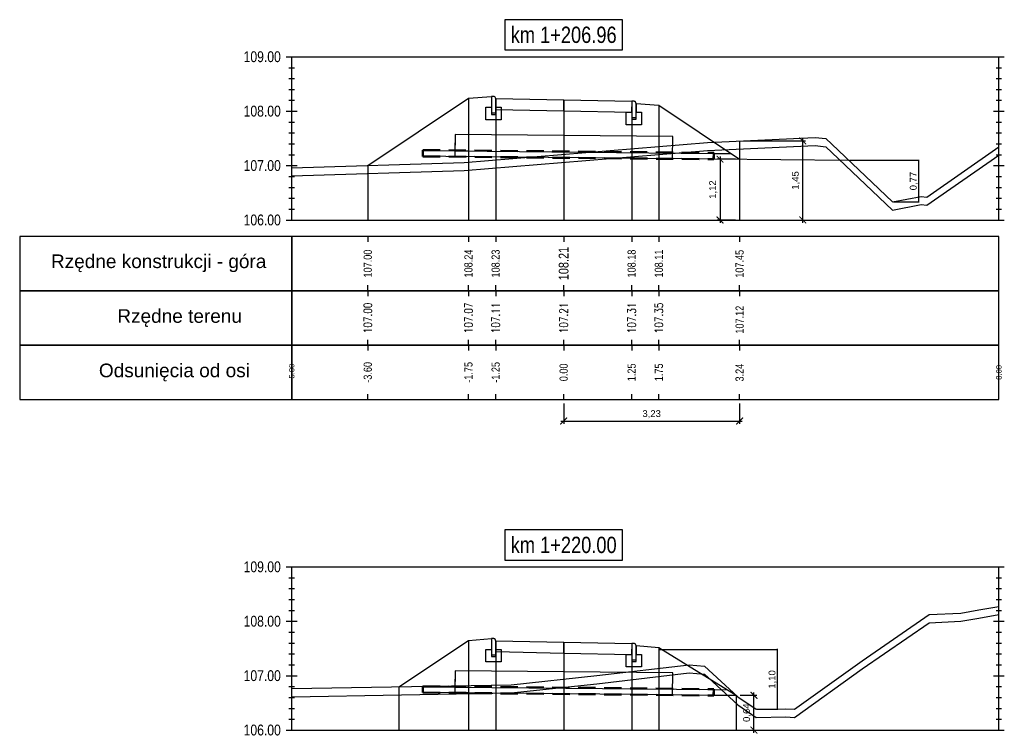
# Model space of a CAD drawing. Extents: x 7537626 to 7538805, y 5722894 to 5725486.
# Tile 58 of 90: x 7538457 to 7538476, y 5725469 to 5725482. Entities that reach past the tile are written whole.
import ezdxf

# ---------------------------------------------------------------- set-up
doc = ezdxf.new("R2010")
doc.units = 0
doc.header["$PDMODE"] = 35
doc.header["$PDSIZE"] = 0.3
doc.linetypes.add('HIDDEN', pattern=[9.525, 6.35, -3.175])
for name, color, linetype in [('C-DROGI-PROFILE', 7, 'Continuous'), ('C-DROGI-PROFILE-ETYKIETY', 7, 'Continuous'), ('C-DROGI-PRZEKROJE-ETYKIETY', 7, 'Continuous'), ('C-POPRZECZKA-przekrój', 2, 'Continuous'), ('C-POPRZECZKA-widok', 1, 'Continuous')]:
    doc.layers.add(name, color=color, linetype=linetype)
for name, color, linetype, true_color in [('C-humus', 7, 'Continuous', 0x003df5), ('C-Teren', 7, 'Continuous', 0x005716), ('poprzeczki', 7, 'Continuous', 0x0000d6)]:
    doc.layers.add(name, color=color, linetype=linetype, true_color=true_color)
doc.layers.add('Pom-plan', color=4, linetype='Continuous', plot=False)
doc.styles.add('2mm08', font='arial.ttf', dxfattribs={"width": 0.8})
doc.styles.add('opis_50', font='arial.ttf', dxfattribs={"height": 0.125})
doc.styles.get("Standard").update_dxf_attribs({"font": 'arial.ttf'})
doc.dimstyles.new('OPIS_50', dxfattribs={"dimscale": 0.5, "dimtxt": 0.125, "dimasz": 0.25, "dimexe": 0.1, "dimexo": 0.15, "dimgap": 0.1, "dimtad": 1, "dimzin": 0, "dimtxsty": 'opis_50', "dimblk": 'ARCHTICK', "dimcen": 0.15, "dimdle": 0.1, "dimaunit": 2, "dimadec": 4, "dimazin": 0, "dimtfac": 1, "dimtmove": 0, "dimatfit": 3, "dimfxl": 1, "dimarcsym": 0})

# ---------------------------------------------------------------- blocks, each defined once
blk = doc.blocks.new('_ArchTick')
at = {"color": 0, "linetype": 'ByBlock', "const_width": 0.15}
blk.add_lwpolyline([(-0.5, -0.5), (0.5, 0.5)], dxfattribs=at)
blk = doc.blocks.new('*D3')
at = {"layer": 'Defpoints', "color": 0, "transparency": 16777216}
for p in [(7538469.225, 5725470.142), (7538471.011, 5725469.043), (7538471.401, 5725469.043)]:
    blk.add_point(p, dxfattribs=at)
at = {"layer": 'poprzeczki', "color": 0, "lineweight": -2, "transparency": 16777216}
for p, q in [((7538469.24, 5725470.142), (7538471.411, 5725470.142)), ((7538471.401, 5725470.152), (7538471.401, 5725469.033)), ((7538471.026, 5725469.043), (7538471.411, 5725469.043))]:
    blk.add_line(p, q, dxfattribs=at)
at = {"layer": 'poprzeczki', "color": 0, "lineweight": -2, "transparency": 16777216, "xscale": 0.025, "yscale": 0.025, "zscale": 0.025}
for p, rotation in [((7538471.401, 5725470.142), 90), ((7538471.401, 5725469.043), 270)]:
    blk.add_blockref('_ArchTick', p, dxfattribs=dict(at, rotation=rotation))
at = {"layer": 'poprzeczki', "color": 0, "transparency": 16777216, "insert": (7538471.316, 5725469.592), "char_height": 0.125, "attachment_point": 5, "rotation": 90, "style": 'opis_50'}
blk.add_mtext('1,10', dxfattribs=at)
blk = doc.blocks.new('*D34')
at = {"layer": 'Defpoints', "color": 0, "transparency": 16777216}
for p in [(7538472.712, 5725479.135), (7538473.52, 5725478.368), (7538473.997, 5725478.368)]:
    blk.add_point(p, dxfattribs=at)
at = {"layer": 'poprzeczki', "color": 0, "lineweight": -2, "transparency": 16777216}
for p, q in [((7538472.727, 5725479.135), (7538474.007, 5725479.135)), ((7538473.997, 5725479.145), (7538473.997, 5725478.358)), ((7538473.535, 5725478.368), (7538474.007, 5725478.368))]:
    blk.add_line(p, q, dxfattribs=at)
at = {"layer": 'poprzeczki', "color": 0, "lineweight": -2, "transparency": 16777216, "xscale": 0.025, "yscale": 0.025, "zscale": 0.025}
for p, rotation in [((7538473.997, 5725479.135), 90), ((7538473.997, 5725478.368), 270)]:
    blk.add_blockref('_ArchTick', p, dxfattribs=dict(at, rotation=rotation))
at = {"layer": 'poprzeczki', "color": 0, "transparency": 16777216, "insert": (7538473.912, 5725478.752), "char_height": 0.125, "attachment_point": 5, "rotation": 90, "style": 'opis_50'}
blk.add_mtext('0,77', dxfattribs=at)
blk = doc.blocks.new('geokrata')
at = {"layer": 'C-POPRZECZKA-przekrój', "color": 172, "linetype": 'HIDDEN', "lineweight": 50, "ltscale": 0.05, "true_color": 0x0000cc}
for p, q in [((7538464.885, 5725469.743), (7538470.234, 5725469.689)), ((7538464.887, 5725469.627), (7538470.233, 5725469.573))]:
    blk.add_line(p, q, dxfattribs=at)
at = {"layer": 'C-POPRZECZKA-przekrój', "color": 98, "linetype": 'Continuous', "lineweight": 30, "true_color": 0x006100}
for p, q in [((7538464.892, 5725469.735), (7538465.726, 5725469.726)), ((7538464.893, 5725469.635), (7538465.725, 5725469.626)), ((7538469.225, 5725469.591), (7538470.225, 5725469.581))]:
    blk.add_line(p, q, dxfattribs=at)
for points in [[(7538467.479, 5725470.009), (7538465.479, 5725470.029), (7538465.475, 5725469.629), (7538469.475, 5725469.589), (7538469.479, 5725469.989), (7538467.479, 5725470.009), (7538465.479, 5725470.029), (7538465.476, 5725469.729), (7538470.226, 5725469.681)], [(7538464.892, 5725469.735), (7538464.893, 5725469.635)], [(7538470.225, 5725469.581), (7538470.226, 5725469.681)]]:
    blk.add_lwpolyline(points, dxfattribs=at)
at = {"layer": 'C-POPRZECZKA-przekrój', "color": 172, "linetype": 'HIDDEN', "lineweight": 50, "ltscale": 0.05, "true_color": 0x0000cc}
for points in [[(7538464.885, 5725469.743), (7538464.887, 5725469.627)], [(7538470.233, 5725469.573), (7538470.234, 5725469.689)]]:
    blk.add_lwpolyline(points, dxfattribs=at)
blk = doc.blocks.new('*D212')
at = {"layer": 'Defpoints', "color": 0, "transparency": 16777216}
for p in [(7538470.709, 5725479.49), (7538471.87, 5725479.49), (7538470.709, 5725478.036)]:
    blk.add_point(p, dxfattribs=at)
at = {"layer": 'Pom-plan', "color": 0, "lineweight": -2, "transparency": 16777216}
for p, q in [((7538470.784, 5725479.49), (7538471.92, 5725479.49)), ((7538471.87, 5725477.986), (7538471.87, 5725479.54)), ((7538470.784, 5725478.036), (7538471.92, 5725478.036))]:
    blk.add_line(p, q, dxfattribs=at)
at = {"layer": 'Pom-plan', "color": 0, "lineweight": -2, "transparency": 16777216, "xscale": 0.125, "yscale": 0.125, "zscale": 0.125}
for p, rotation in [((7538471.87, 5725479.49), 90), ((7538471.87, 5725478.036), 270)]:
    blk.add_blockref('_ArchTick', p, dxfattribs=dict(at, rotation=rotation))
at = {"layer": 'Pom-plan', "color": 0, "transparency": 16777216, "insert": (7538471.745, 5725478.763), "char_height": 0.125, "attachment_point": 5, "rotation": 90, "style": 'opis_50'}
blk.add_mtext('1,45', dxfattribs=at)
blk = doc.blocks.new('*D213')
at = {"layer": 'Defpoints', "color": 0, "transparency": 16777216}
for p in [(7538470.709, 5725479.155), (7538470.349, 5725478.036), (7538470.709, 5725478.036)]:
    blk.add_point(p, dxfattribs=at)
at = {"layer": 'Pom-plan', "color": 0, "lineweight": -2, "transparency": 16777216}
for p, q in [((7538470.634, 5725479.155), (7538470.299, 5725479.155)), ((7538470.349, 5725479.205), (7538470.349, 5725477.986)), ((7538470.634, 5725478.036), (7538470.299, 5725478.036))]:
    blk.add_line(p, q, dxfattribs=at)
at = {"layer": 'Pom-plan', "color": 0, "lineweight": -2, "transparency": 16777216, "xscale": 0.125, "yscale": 0.125, "zscale": 0.125}
for p, rotation in [((7538470.349, 5725479.155), 90), ((7538470.349, 5725478.036), 270)]:
    blk.add_blockref('_ArchTick', p, dxfattribs=dict(at, rotation=rotation))
at = {"layer": 'Pom-plan', "color": 0, "transparency": 16777216, "insert": (7538470.224, 5725478.596), "char_height": 0.125, "attachment_point": 5, "rotation": 90, "style": 'opis_50'}
blk.add_mtext('1,12', dxfattribs=at)
blk = doc.blocks.new('*D214')
at = {"layer": 'Defpoints', "color": 0, "transparency": 16777216}
for p in [(7538470.646, 5725469.301), (7538470.973, 5725469.301), (7538470.646, 5725468.661)]:
    blk.add_point(p, dxfattribs=at)
at = {"layer": 'Pom-plan', "color": 0, "lineweight": -2, "transparency": 16777216}
for p, q in [((7538470.721, 5725469.301), (7538471.023, 5725469.301)), ((7538470.973, 5725468.611), (7538470.973, 5725469.351)), ((7538470.721, 5725468.661), (7538471.023, 5725468.661))]:
    blk.add_line(p, q, dxfattribs=at)
at = {"layer": 'Pom-plan', "color": 0, "lineweight": -2, "transparency": 16777216, "xscale": 0.125, "yscale": 0.125, "zscale": 0.125}
for p, rotation in [((7538470.973, 5725469.301), 90), ((7538470.973, 5725468.661), 270)]:
    blk.add_blockref('_ArchTick', p, dxfattribs=dict(at, rotation=rotation))
at = {"layer": 'Pom-plan', "color": 0, "transparency": 16777216, "insert": (7538470.847, 5725468.981), "char_height": 0.125, "attachment_point": 5, "rotation": 90, "style": 'opis_50'}
blk.add_mtext('0,64', dxfattribs=at)
blk = doc.blocks.new('*D274')
at = {"layer": 'Defpoints', "color": 0, "transparency": 16777216}
for p in [(7538467.475, 5725474.736), (7538470.709, 5725474.736), (7538470.709, 5725474.342)]:
    blk.add_point(p, dxfattribs=at)
at = {"layer": 'Pom-plan', "color": 0, "lineweight": -2, "transparency": 16777216}
for p, q in [((7538467.475, 5725474.661), (7538467.475, 5725474.292)), ((7538470.709, 5725474.661), (7538470.709, 5725474.292)), ((7538467.425, 5725474.342), (7538470.759, 5725474.342))]:
    blk.add_line(p, q, dxfattribs=at)
at = {"layer": 'Pom-plan', "color": 0, "lineweight": -2, "transparency": 16777216, "xscale": 0.125, "yscale": 0.125, "zscale": 0.125, "rotation": 180}
blk.add_blockref('_ArchTick', (7538467.475, 5725474.342), dxfattribs=at)
at = {"layer": 'Pom-plan', "color": 0, "lineweight": -2, "transparency": 16777216, "xscale": 0.125, "yscale": 0.125, "zscale": 0.125}
blk.add_blockref('_ArchTick', (7538470.709, 5725474.342), dxfattribs=at)
at = {"layer": 'Pom-plan', "color": 0, "transparency": 16777216, "insert": (7538469.092, 5725474.467), "char_height": 0.125, "attachment_point": 5, "style": 'opis_50'}
blk.add_mtext('3,23', dxfattribs=at)

msp = doc.modelspace()

# ---------------------------------------------------------------- linework, layer by layer
at = {"layer": 'C-DROGI-PROFILE', "color": 7, "linetype": 'Continuous', "lineweight": -3}
for p, q in [((7538463.874, 5725477.736), (7538463.874, 5725477.636)), ((7538465.725, 5725477.736), (7538465.725, 5725477.636)), ((7538466.225, 5725477.736), (7538466.225, 5725477.636)), ((7538467.475, 5725477.736), (7538467.475, 5725477.636)), ((7538468.725, 5725477.736), (7538468.725, 5725477.636)), ((7538469.225, 5725477.736), (7538469.225, 5725477.636)), ((7538470.709, 5725477.736), (7538470.709, 5725477.636)), ((7538463.874, 5725476.736), (7538463.874, 5725476.836)), ((7538463.874, 5725476.736), (7538463.874, 5725476.636)), ((7538465.725, 5725476.736), (7538465.725, 5725476.836)), ((7538465.725, 5725476.736), (7538465.725, 5725476.636)), ((7538466.225, 5725476.736), (7538466.225, 5725476.836)), ((7538466.225, 5725476.736), (7538466.225, 5725476.636)), ((7538467.475, 5725476.736), (7538467.475, 5725476.836)), ((7538467.475, 5725476.736), (7538467.475, 5725476.636)), ((7538468.725, 5725476.736), (7538468.725, 5725476.836)), ((7538468.725, 5725476.736), (7538468.725, 5725476.636)), ((7538469.225, 5725476.736), (7538469.225, 5725476.836)), ((7538469.225, 5725476.736), (7538469.225, 5725476.636)), ((7538470.709, 5725476.736), (7538470.709, 5725476.836)), ((7538470.709, 5725476.736), (7538470.709, 5725476.636)), ((7538463.874, 5725475.736), (7538463.874, 5725475.836)), ((7538465.725, 5725475.736), (7538465.725, 5725475.836)), ((7538466.225, 5725475.736), (7538466.225, 5725475.836)), ((7538467.475, 5725475.736), (7538467.475, 5725475.836)), ((7538468.725, 5725475.736), (7538468.725, 5725475.836)), ((7538469.225, 5725475.736), (7538469.225, 5725475.836)), ((7538470.709, 5725475.736), (7538470.709, 5725475.836)), ((7538463.874, 5725475.736), (7538463.874, 5725475.636)), ((7538465.725, 5725475.736), (7538465.725, 5725475.636)), ((7538466.225, 5725475.736), (7538466.225, 5725475.636)), ((7538467.475, 5725475.736), (7538467.475, 5725475.636)), ((7538468.725, 5725475.736), (7538468.725, 5725475.636)), ((7538469.225, 5725475.736), (7538469.225, 5725475.636)), ((7538470.709, 5725475.736), (7538470.709, 5725475.636)), ((7538463.874, 5725474.736), (7538463.874, 5725474.836)), ((7538465.725, 5725474.736), (7538465.725, 5725474.836)), ((7538466.225, 5725474.736), (7538466.225, 5725474.836)), ((7538467.475, 5725474.736), (7538467.475, 5725474.836)), ((7538468.725, 5725474.736), (7538468.725, 5725474.836)), ((7538469.225, 5725474.736), (7538469.225, 5725474.836)), ((7538470.709, 5725474.736), (7538470.709, 5725474.836))]:
    msp.add_line(p, q, dxfattribs=at)
at = {"layer": 'C-DROGI-PROFILE', "color": 1, "linetype": 'Continuous', "lineweight": -3}
for points in [[(7538462.475, 5725476.736), (7538462.475, 5725477.736), (7538457.475, 5725477.736), (7538457.475, 5725476.736)], [(7538462.475, 5725476.736), (7538475.475, 5725476.736), (7538475.475, 5725477.736), (7538462.475, 5725477.736)], [(7538462.475, 5725475.736), (7538462.475, 5725476.736), (7538457.475, 5725476.736), (7538457.475, 5725475.736)], [(7538462.475, 5725475.736), (7538475.475, 5725475.736), (7538475.475, 5725476.736), (7538462.475, 5725476.736)], [(7538462.475, 5725474.736), (7538462.475, 5725475.736), (7538457.475, 5725475.736), (7538457.475, 5725474.736)], [(7538462.475, 5725474.736), (7538462.475, 5725475.736), (7538457.475, 5725475.736), (7538457.475, 5725474.736)], [(7538462.475, 5725474.736), (7538475.475, 5725474.736), (7538475.475, 5725475.736), (7538462.475, 5725475.736)]]:
    msp.add_3dface(points, dxfattribs=at)
at = {"layer": 'C-DROGI-PRZEKROJE-ETYKIETY', "color": 1, "linetype": 'Continuous', "lineweight": -3}
for p, q in [((7538465.725, 5725480.275), (7538465.725, 5725478.036)), ((7538466.225, 5725480.268), (7538466.225, 5725478.036)), ((7538467.475, 5725480.243), (7538467.475, 5725478.036)), ((7538468.725, 5725480.218), (7538468.725, 5725478.036)), ((7538469.225, 5725480.145), (7538469.225, 5725478.036)), ((7538463.874, 5725479.041), (7538463.874, 5725478.036)), ((7538465.725, 5725470.31), (7538465.725, 5725468.661)), ((7538466.225, 5725470.303), (7538466.225, 5725468.661)), ((7538467.475, 5725470.278), (7538467.475, 5725468.661)), ((7538468.725, 5725470.253), (7538468.725, 5725468.661)), ((7538469.225, 5725470.18), (7538469.225, 5725468.661)), ((7538464.447, 5725469.458), (7538464.447, 5725468.661))]:
    msp.add_line(p, q, dxfattribs=at)
for points in [[(7538470.709, 5725479.49), (7538470.709, 5725478.036)], [(7538470.646, 5725469.301), (7538470.646, 5725468.661)]]:
    msp.add_lwpolyline(points, dxfattribs=at)
at = {"layer": 'C-humus'}
for p, q in [((7538465.647, 5725478.946), (7538470.119, 5725479.313)), ((7538470.119, 5725479.313), (7538472.098, 5725479.404)), ((7538472.098, 5725479.404), (7538472.292, 5725479.384)), ((7538472.292, 5725479.384), (7538472.404, 5725479.278)), ((7538472.404, 5725479.278), (7538473.52, 5725478.218)), ((7538474.149, 5725478.306), (7538475.475, 5725479.23)), ((7538462.475, 5725478.847), (7538465.647, 5725478.946)), ((7538473.52, 5725478.218), (7538474.044, 5725478.319)), ((7538473.52, 5725478.218), (7538473.52, 5725478.218)), ((7538474.044, 5725478.319), (7538474.149, 5725478.306)), ((7538475.104, 5725470.719), (7538475.475, 5725470.784)), ((7538472.964, 5725469.786), (7538474.194, 5725470.635)), ((7538474.194, 5725470.635), (7538474.774, 5725470.663)), ((7538474.774, 5725470.663), (7538475.104, 5725470.719)), ((7538468.082, 5725469.512), (7538469.784, 5725469.711)), ((7538469.784, 5725469.711), (7538470.066, 5725469.688)), ((7538470.066, 5725469.688), (7538470.675, 5725469.124)), ((7538471.719, 5725468.894), (7538472.964, 5725469.786)), ((7538466.51, 5725469.344), (7538468.082, 5725469.512)), ((7538462.475, 5725469.273), (7538466.51, 5725469.344)), ((7538470.675, 5725469.124), (7538471.011, 5725468.893)), ((7538471.011, 5725468.893), (7538471.561, 5725468.903)), ((7538471.561, 5725468.903), (7538471.719, 5725468.894))]:
    msp.add_line(p, q, dxfattribs=at)
at = {"layer": 'C-POPRZECZKA-przekrój', "color": 2, "linetype": 'Continuous', "lineweight": -3}
for p, q in [((7538463.874, 5725479.041), (7538465.725, 5725480.275)), ((7538465.725, 5725480.275), (7538466.145, 5725480.308)), ((7538466.185, 5725480.308), (7538466.145, 5725480.308)), ((7538466.145, 5725480.308), (7538466.145, 5725479.978)), ((7538466.19, 5725480.308), (7538466.185, 5725480.308)), ((7538466.199, 5725480.306), (7538466.19, 5725480.308)), ((7538466.207, 5725480.302), (7538466.199, 5725480.306)), ((7538466.213, 5725480.297), (7538466.207, 5725480.302)), ((7538466.218, 5725480.291), (7538466.213, 5725480.297)), ((7538466.222, 5725480.284), (7538466.218, 5725480.291)), ((7538466.224, 5725480.276), (7538466.222, 5725480.284)), ((7538466.225, 5725480.268), (7538466.224, 5725480.276)), ((7538466.225, 5725480.268), (7538467.475, 5725480.243)), ((7538466.225, 5725480.268), (7538466.226, 5725480.068)), ((7538466.225, 5725479.978), (7538466.225, 5725480.268)), ((7538466.225, 5725480.268), (7538466.225, 5725480.108)), ((7538467.475, 5725480.043), (7538467.475, 5725480.243)), ((7538467.475, 5725480.243), (7538468.725, 5725480.218)), ((7538468.725, 5725480.218), (7538468.724, 5725480.018)), ((7538468.765, 5725480.218), (7538468.725, 5725480.218)), ((7538468.725, 5725480.218), (7538468.725, 5725479.888)), ((7538468.77, 5725480.218), (7538468.765, 5725480.218)), ((7538468.779, 5725480.216), (7538468.77, 5725480.218)), ((7538468.787, 5725480.212), (7538468.779, 5725480.216)), ((7538468.793, 5725480.207), (7538468.787, 5725480.212)), ((7538468.798, 5725480.201), (7538468.793, 5725480.207)), ((7538468.802, 5725480.194), (7538468.798, 5725480.201)), ((7538468.804, 5725480.186), (7538468.802, 5725480.194)), ((7538468.805, 5725480.178), (7538468.804, 5725480.186)), ((7538468.805, 5725479.888), (7538468.805, 5725480.178)), ((7538468.805, 5725480.178), (7538468.805, 5725480.018)), ((7538468.805, 5725480.178), (7538469.225, 5725480.145)), ((7538466.045, 5725479.878), (7538466.045, 5725480.108)), ((7538466.045, 5725480.108), (7538466.145, 5725480.108)), ((7538466.145, 5725480.108), (7538466.145, 5725480.008)), ((7538466.145, 5725480.008), (7538466.225, 5725480.008)), ((7538466.145, 5725479.978), (7538466.225, 5725479.978)), ((7538466.225, 5725480.108), (7538466.325, 5725480.108)), ((7538466.226, 5725480.068), (7538467.475, 5725480.043)), ((7538466.325, 5725480.108), (7538466.325, 5725479.878)), ((7538467.475, 5725480.043), (7538468.724, 5725480.018)), ((7538468.625, 5725479.788), (7538468.625, 5725480.018)), ((7538468.625, 5725480.018), (7538468.725, 5725480.018)), ((7538468.725, 5725480.018), (7538468.725, 5725479.918)), ((7538468.805, 5725480.018), (7538468.905, 5725480.018)), ((7538468.905, 5725480.018), (7538468.905, 5725479.788)), ((7538469.225, 5725480.145), (7538470.709, 5725479.155)), ((7538466.325, 5725479.878), (7538466.045, 5725479.878)), ((7538468.905, 5725479.788), (7538468.625, 5725479.788)), ((7538468.725, 5725479.918), (7538468.805, 5725479.918)), ((7538468.725, 5725479.888), (7538468.805, 5725479.888)), ((7538464.447, 5725469.458), (7538465.725, 5725470.31)), ((7538465.725, 5725470.31), (7538466.145, 5725470.343)), ((7538466.185, 5725470.343), (7538466.145, 5725470.343)), ((7538466.145, 5725470.343), (7538466.145, 5725470.013)), ((7538466.19, 5725470.343), (7538466.185, 5725470.343)), ((7538466.199, 5725470.341), (7538466.19, 5725470.343)), ((7538466.207, 5725470.336), (7538466.199, 5725470.341)), ((7538466.213, 5725470.331), (7538466.207, 5725470.336)), ((7538466.218, 5725470.326), (7538466.213, 5725470.331)), ((7538466.222, 5725470.319), (7538466.218, 5725470.326)), ((7538466.224, 5725470.31), (7538466.222, 5725470.319)), ((7538466.225, 5725470.303), (7538466.224, 5725470.31)), ((7538466.225, 5725470.303), (7538467.475, 5725470.278)), ((7538466.225, 5725470.303), (7538466.226, 5725470.103)), ((7538466.225, 5725470.013), (7538466.225, 5725470.303)), ((7538466.225, 5725470.303), (7538466.225, 5725470.143)), ((7538467.475, 5725470.078), (7538467.475, 5725470.278)), ((7538467.475, 5725470.278), (7538468.725, 5725470.253)), ((7538468.725, 5725470.253), (7538468.724, 5725470.053)), ((7538468.765, 5725470.253), (7538468.725, 5725470.253)), ((7538468.725, 5725470.253), (7538468.725, 5725469.923)), ((7538468.77, 5725470.253), (7538468.765, 5725470.253)), ((7538468.779, 5725470.251), (7538468.77, 5725470.253)), ((7538468.787, 5725470.246), (7538468.779, 5725470.251)), ((7538468.793, 5725470.241), (7538468.787, 5725470.246)), ((7538468.798, 5725470.236), (7538468.793, 5725470.241)), ((7538468.802, 5725470.229), (7538468.798, 5725470.236)), ((7538468.804, 5725470.22), (7538468.802, 5725470.229)), ((7538468.805, 5725470.213), (7538468.804, 5725470.22)), ((7538468.805, 5725469.923), (7538468.805, 5725470.213)), ((7538468.805, 5725470.213), (7538468.805, 5725470.053)), ((7538468.805, 5725470.213), (7538469.225, 5725470.18)), ((7538466.045, 5725469.913), (7538466.045, 5725470.143)), ((7538466.045, 5725470.143), (7538466.145, 5725470.143)), ((7538466.145, 5725470.143), (7538466.145, 5725470.043)), ((7538466.145, 5725470.043), (7538466.225, 5725470.043)), ((7538466.145, 5725470.013), (7538466.225, 5725470.013)), ((7538466.225, 5725470.143), (7538466.325, 5725470.143)), ((7538466.226, 5725470.103), (7538467.475, 5725470.078)), ((7538466.325, 5725470.143), (7538466.325, 5725469.913)), ((7538467.475, 5725470.078), (7538468.724, 5725470.053)), ((7538468.625, 5725469.823), (7538468.625, 5725470.053)), ((7538468.625, 5725470.053), (7538468.725, 5725470.053)), ((7538468.725, 5725470.053), (7538468.725, 5725469.953)), ((7538468.805, 5725470.053), (7538468.905, 5725470.053)), ((7538468.905, 5725470.053), (7538468.905, 5725469.823)), ((7538469.225, 5725470.18), (7538470.646, 5725469.301)), ((7538466.325, 5725469.913), (7538466.045, 5725469.913)), ((7538468.725, 5725469.953), (7538468.805, 5725469.953)), ((7538468.725, 5725469.923), (7538468.805, 5725469.923)), ((7538468.905, 5725469.823), (7538468.625, 5725469.823))]:
    msp.add_line(p, q, dxfattribs=at)
at = {"layer": 'C-POPRZECZKA-przekrój'}
for points in [[(7538470.226, 5725479.26), (7538470.557, 5725479.257)], [(7538470.225, 5725479.16), (7538472.712, 5725479.135)], [(7538470.225, 5725469.305), (7538470.646, 5725469.301)], [(7538470.226, 5725469.405), (7538470.482, 5725469.402)]]:
    msp.add_lwpolyline(points, dxfattribs=at)
at = {"layer": 'C-POPRZECZKA-widok', "color": 1, "linetype": 'Continuous', "lineweight": -3}
for p, q in [((7538462.375, 5725481.036), (7538475.575, 5725481.036)), ((7538462.475, 5725478.036), (7538462.475, 5725481.036)), ((7538475.475, 5725478.036), (7538475.475, 5725481.036)), ((7538462.425, 5725480.836), (7538462.525, 5725480.836)), ((7538475.425, 5725480.836), (7538475.525, 5725480.836)), ((7538462.425, 5725480.636), (7538462.525, 5725480.636)), ((7538475.425, 5725480.636), (7538475.525, 5725480.636)), ((7538462.425, 5725480.436), (7538462.525, 5725480.436)), ((7538475.425, 5725480.436), (7538475.525, 5725480.436)), ((7538462.425, 5725480.236), (7538462.525, 5725480.236)), ((7538475.425, 5725480.236), (7538475.525, 5725480.236)), ((7538462.375, 5725480.036), (7538462.575, 5725480.036)), ((7538462.425, 5725480.036), (7538462.525, 5725480.036)), ((7538475.375, 5725480.036), (7538475.575, 5725480.036)), ((7538475.425, 5725480.036), (7538475.525, 5725480.036)), ((7538462.425, 5725479.836), (7538462.525, 5725479.836)), ((7538475.425, 5725479.836), (7538475.525, 5725479.836)), ((7538462.425, 5725479.636), (7538462.525, 5725479.636)), ((7538475.425, 5725479.636), (7538475.525, 5725479.636)), ((7538462.425, 5725479.436), (7538462.525, 5725479.436)), ((7538475.425, 5725479.436), (7538475.525, 5725479.436)), ((7538462.425, 5725479.236), (7538462.525, 5725479.236)), ((7538475.425, 5725479.236), (7538475.525, 5725479.236)), ((7538462.375, 5725479.036), (7538462.575, 5725479.036)), ((7538462.425, 5725479.036), (7538462.525, 5725479.036)), ((7538475.375, 5725479.036), (7538475.575, 5725479.036)), ((7538475.425, 5725479.036), (7538475.525, 5725479.036)), ((7538462.425, 5725478.836), (7538462.525, 5725478.836)), ((7538475.425, 5725478.836), (7538475.525, 5725478.836)), ((7538462.425, 5725478.636), (7538462.525, 5725478.636)), ((7538475.425, 5725478.636), (7538475.525, 5725478.636)), ((7538462.425, 5725478.436), (7538462.525, 5725478.436)), ((7538475.425, 5725478.436), (7538475.525, 5725478.436)), ((7538462.425, 5725478.236), (7538462.525, 5725478.236)), ((7538475.425, 5725478.236), (7538475.525, 5725478.236)), ((7538462.375, 5725478.036), (7538475.575, 5725478.036)), ((7538462.375, 5725471.661), (7538475.575, 5725471.661)), ((7538462.475, 5725468.661), (7538462.475, 5725471.661)), ((7538475.475, 5725468.661), (7538475.475, 5725471.661)), ((7538462.425, 5725471.461), (7538462.525, 5725471.461)), ((7538475.425, 5725471.461), (7538475.525, 5725471.461)), ((7538462.425, 5725471.261), (7538462.525, 5725471.261)), ((7538475.425, 5725471.261), (7538475.525, 5725471.261)), ((7538462.425, 5725471.061), (7538462.525, 5725471.061)), ((7538475.425, 5725471.061), (7538475.525, 5725471.061)), ((7538462.425, 5725470.861), (7538462.525, 5725470.861)), ((7538475.425, 5725470.861), (7538475.525, 5725470.861)), ((7538462.375, 5725470.661), (7538462.575, 5725470.661)), ((7538462.425, 5725470.661), (7538462.525, 5725470.661)), ((7538475.375, 5725470.661), (7538475.575, 5725470.661)), ((7538475.425, 5725470.661), (7538475.525, 5725470.661)), ((7538462.425, 5725470.461), (7538462.525, 5725470.461)), ((7538475.425, 5725470.461), (7538475.525, 5725470.461)), ((7538462.425, 5725470.261), (7538462.525, 5725470.261)), ((7538475.425, 5725470.261), (7538475.525, 5725470.261)), ((7538462.425, 5725470.061), (7538462.525, 5725470.061)), ((7538475.425, 5725470.061), (7538475.525, 5725470.061)), ((7538462.425, 5725469.861), (7538462.525, 5725469.861)), ((7538475.425, 5725469.861), (7538475.525, 5725469.861)), ((7538462.375, 5725469.661), (7538462.575, 5725469.661)), ((7538462.425, 5725469.661), (7538462.525, 5725469.661)), ((7538475.375, 5725469.661), (7538475.575, 5725469.661)), ((7538475.425, 5725469.661), (7538475.525, 5725469.661)), ((7538462.425, 5725469.461), (7538462.525, 5725469.461)), ((7538475.425, 5725469.461), (7538475.525, 5725469.461)), ((7538462.425, 5725469.261), (7538462.525, 5725469.261)), ((7538475.425, 5725469.261), (7538475.525, 5725469.261)), ((7538462.425, 5725469.061), (7538462.525, 5725469.061)), ((7538475.425, 5725469.061), (7538475.525, 5725469.061)), ((7538462.425, 5725468.861), (7538462.525, 5725468.861)), ((7538475.425, 5725468.861), (7538475.525, 5725468.861)), ((7538462.375, 5725468.661), (7538475.575, 5725468.661))]:
    msp.add_line(p, q, dxfattribs=at)
at = {"layer": 'C-POPRZECZKA-widok', "color": 3, "linetype": 'Continuous', "lineweight": -3}
for points in [[(7538466.395, 5725481.161), (7538468.555, 5725481.161), (7538468.555, 5725481.718), (7538466.395, 5725481.718)], [(7538466.395, 5725471.786), (7538468.555, 5725471.786), (7538468.555, 5725472.343), (7538466.395, 5725472.343)]]:
    msp.add_3dface(points, dxfattribs=at)
at = {"layer": 'C-Teren'}
for p, q in [((7538465.647, 5725479.096), (7538470.119, 5725479.463)), ((7538470.119, 5725479.463), (7538472.098, 5725479.554)), ((7538472.098, 5725479.554), (7538472.292, 5725479.534)), ((7538472.292, 5725479.534), (7538472.404, 5725479.428)), ((7538472.404, 5725479.428), (7538473.52, 5725478.368)), ((7538474.149, 5725478.456), (7538475.475, 5725479.38)), ((7538462.475, 5725478.997), (7538465.647, 5725479.096)), ((7538473.52, 5725478.368), (7538474.044, 5725478.469)), ((7538473.52, 5725478.368), (7538473.52, 5725478.368)), ((7538474.044, 5725478.469), (7538474.149, 5725478.456)), ((7538475.104, 5725470.869), (7538475.475, 5725470.934)), ((7538472.964, 5725469.936), (7538474.194, 5725470.785)), ((7538474.194, 5725470.785), (7538474.774, 5725470.813)), ((7538474.774, 5725470.813), (7538475.104, 5725470.869)), ((7538468.082, 5725469.662), (7538469.784, 5725469.861)), ((7538469.784, 5725469.861), (7538470.066, 5725469.838)), ((7538470.066, 5725469.838), (7538470.675, 5725469.274)), ((7538471.719, 5725469.044), (7538472.964, 5725469.936)), ((7538466.51, 5725469.494), (7538468.082, 5725469.662)), ((7538462.475, 5725469.423), (7538466.51, 5725469.494)), ((7538470.675, 5725469.274), (7538471.011, 5725469.043)), ((7538471.011, 5725469.043), (7538471.561, 5725469.053)), ((7538471.561, 5725469.053), (7538471.719, 5725469.044))]:
    msp.add_line(p, q, dxfattribs=at)

# ---------------------------------------------------------------- block references
at = {"layer": 'C-POPRZECZKA-przekrój'}
for p in [(0, 9.579), (0, -0.276)]:
    msp.add_blockref('geokrata', p, dxfattribs=at)

# ---------------------------------------------------------------- texts
at = {"layer": 'C-DROGI-PROFILE', "color": 2}
for s, p in [('Rzędne konstrukcji - góra', (7538458.05, 5725477.153)), ('Rzędne terenu', (7538459.27, 5725476.147)), ('Odsunięcia od osi', (7538458.931, 5725475.147))]:
    msp.add_text(s, height=0.25, dxfattribs=at).set_placement(p)
at = {"layer": 'C-DROGI-PROFILE-ETYKIETY', "color": 1, "style": '2mm08', "width": 0.8}
for s, p in [('107.45', (7538470.783, 5725476.975)), ('107.12', (7538470.784, 5725475.948)), ('3.24', (7538470.783, 5725475.068))]:
    msp.add_text(s, height=0.15, rotation=90, dxfattribs=at).set_placement(p)
at = {"layer": 'C-DROGI-PROFILE-ETYKIETY', "color": 1, "linetype": 'Continuous', "lineweight": -3, "attachment_point": 5, "rotation": 90, "style": '2mm08'}
for s, insert, char_height in [('107.00', (7538463.874, 5725477.236), 0.15), ('108.24', (7538465.725, 5725477.236), 0.15), ('108.23', (7538466.225, 5725477.236), 0.15), ('108.21', (7538467.475, 5725477.236), 0.18), ('108.18', (7538468.725, 5725477.236), 0.15), ('108.11', (7538469.225, 5725477.236), 0.15), ('{\\Fsimplex.shx|c238;107.00}', (7538463.874, 5725476.236), 0.15), ('{\\Fsimplex.shx|c238;107.07}', (7538465.725, 5725476.236), 0.15), ('{\\Fsimplex.shx|c238;107.11}', (7538466.225, 5725476.236), 0.15), ('{\\Fsimplex.shx|c238;107.21}', (7538467.475, 5725476.236), 0.15), ('{\\Fsimplex.shx|c238;107.31}', (7538468.725, 5725476.236), 0.15), ('{\\Fsimplex.shx|c238;107.35}', (7538469.225, 5725476.236), 0.15), ('-3.60', (7538463.874, 5725475.236), 0.15), ('-1.75', (7538465.725, 5725475.236), 0.15), ('-1.25', (7538466.225, 5725475.236), 0.15), ('0.00', (7538467.475, 5725475.236), 0.15), ('1.25', (7538468.725, 5725475.236), 0.15), ('1.75', (7538469.225, 5725475.236), 0.15)]:
    msp.add_mtext(s, dxfattribs=dict(at, insert=insert, char_height=char_height))
at = {"layer": 'C-DROGI-PROFILE-ETYKIETY', "color": 7, "linetype": 'Continuous', "lineweight": -3, "char_height": 0.1, "attachment_point": 5, "rotation": 90, "style": '2mm08'}
for s, insert in [('-5.00', (7538462.475, 5725475.236)), ('8.00', (7538475.475, 5725475.236))]:
    msp.add_mtext(s, dxfattribs=dict(at, insert=insert))
at = {"layer": 'C-POPRZECZKA-widok', "color": 3, "linetype": 'Continuous', "lineweight": -3, "char_height": 0.3, "attachment_point": 8, "style": '2mm08'}
for s, insert in [('km 1+206.96', (7538467.475, 5725481.286)), ('km 1+220.00', (7538467.475, 5725471.911))]:
    msp.add_mtext(s, dxfattribs=dict(at, insert=insert))
at = {"layer": 'C-POPRZECZKA-widok', "color": 1, "linetype": 'Continuous', "lineweight": -3, "char_height": 0.2, "attachment_point": 6, "style": '2mm08'}
for s, insert in [('109.00', (7538462.275, 5725481.036)), ('108.00', (7538462.275, 5725480.036)), ('107.00', (7538462.275, 5725479.036)), ('106.00', (7538462.275, 5725478.036)), ('109.00', (7538462.275, 5725471.661)), ('108.00', (7538462.275, 5725470.661)), ('107.00', (7538462.275, 5725469.661)), ('106.00', (7538462.275, 5725468.661))]:
    msp.add_mtext(s, dxfattribs=dict(at, insert=insert))

# ---------------------------------------------------------------- dimensions: what is measured, and where the dimension line sits
at = {"layer": 'Pom-plan'}
for base, p1, p2, picture, middle in [((7538471.87, 5725479.49), (7538470.709, 5725478.036), (7538470.709, 5725479.49), '*D212', (7538471.745, 5725478.763)), ((7538470.349, 5725478.036), (7538470.709, 5725479.155), (7538470.709, 5725478.036), '*D213', (7538470.224, 5725478.596)), ((7538470.973, 5725469.301), (7538470.646, 5725468.661), (7538470.646, 5725469.301), '*D214', (7538470.847, 5725468.981))]:
    dim = msp.add_linear_dim(base=base, p1=p1, p2=p2, angle=90, dimstyle='OPIS_50', dxfattribs=at)
    dim.commit()
    dim.dimension.update_dxf_attribs({"geometry": picture, "text_midpoint": middle})
dim = msp.add_linear_dim(base=(7538470.709, 5725474.342), p1=(7538467.475, 5725474.736), p2=(7538470.709, 5725474.736), dimstyle='OPIS_50', dxfattribs=at)
dim.commit()
dim.dimension.update_dxf_attribs({"geometry": '*D274', "text_midpoint": (7538469.092, 5725474.467)})
at = {"layer": 'poprzeczki'}
for base, p1, p2, picture, middle in [((7538473.997, 5725478.368), (7538472.712, 5725479.135), (7538473.52, 5725478.368), '*D34', (7538473.912, 5725478.752)), ((7538471.401, 5725469.043), (7538469.225, 5725470.142), (7538471.011, 5725469.043), '*D3', (7538471.316, 5725469.592))]:
    dim = msp.add_linear_dim(base=base, p1=p1, p2=p2, angle=90, dimstyle='OPIS_50', override={"dimscale": 0.1}, dxfattribs=at)
    dim.commit()
    dim.dimension.update_dxf_attribs({"geometry": picture, "text_midpoint": middle})

doc.saveas('drawing.dxf')
